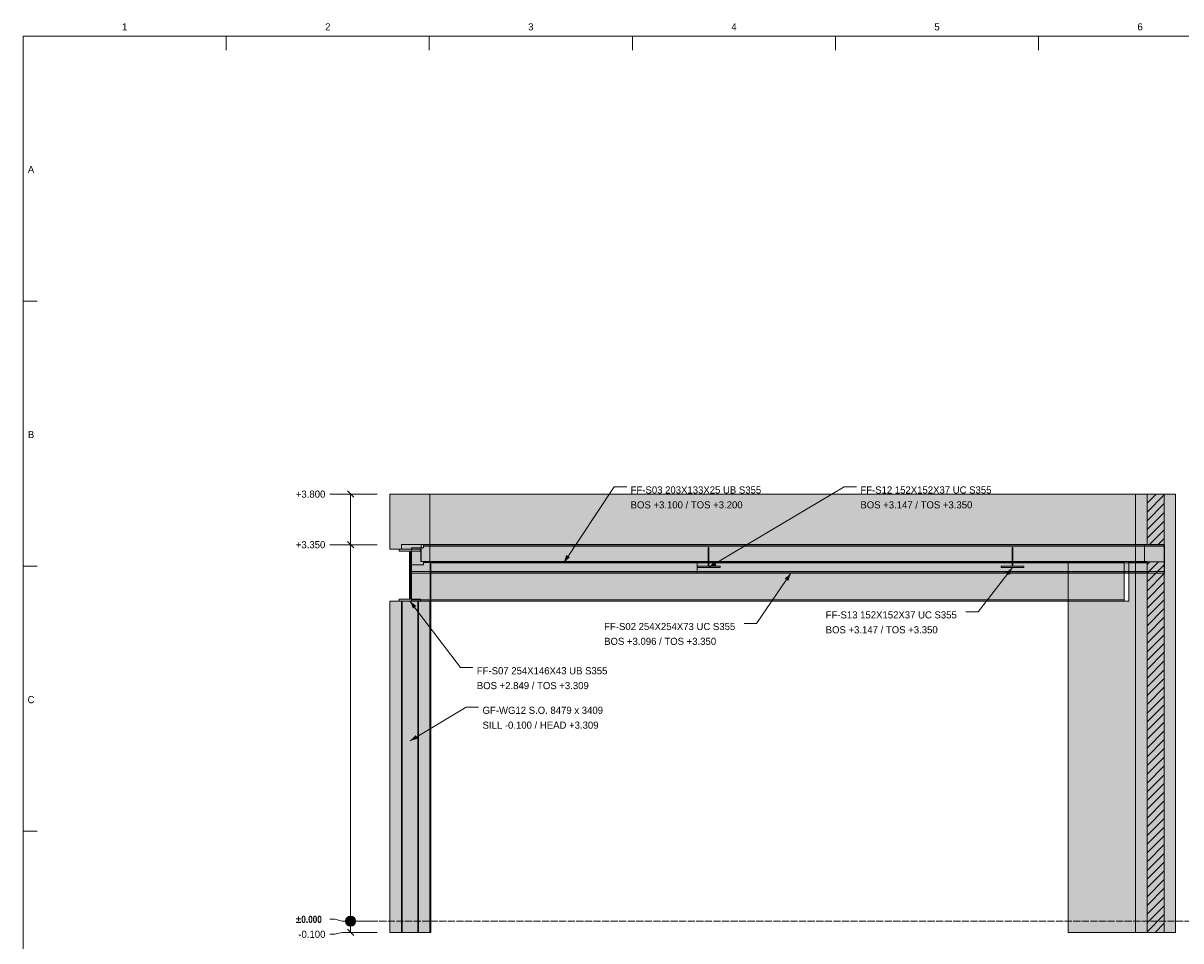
# Model space of a CAD drawing. Header units: millimetres. Extents: x 17 to 413, y 4 to 292.
# Tile 2 of 3: x 20 to 226, y 129 to 292. Entities that reach past the tile are written whole.
import ezdxf
from ezdxf.enums import TextEntityAlignment as Align

# ---------------------------------------------------------------- set-up
doc = ezdxf.new("R2010")
doc.units = ezdxf.units.MM
doc.linetypes.add('DASHED', pattern=[1.524, 1.27, -0.254])
for name, color, linetype in [('FILL-C_BDBDBF', 7, 'Continuous'), ('FILL-EPS', 7, 'Continuous'), ('FILL-INK', 7, 'Continuous'), ('FILL-STEEL', 7, 'Continuous'), ('FILL-WHITE', 7, 'Continuous'), ('LINE-CORE', 7, 'Continuous'), ('LINE-INK', 7, 'Continuous'), ('LINE-STEEL-DASH', 7, 'DASHED'), ('LINE-STEEL_GREY', 7, 'Continuous'), ('TEXT-INK', 7, 'Continuous'), ('TEXT-STEEL_GREY', 7, 'Continuous')]:
    doc.layers.add(name, color=color, linetype=linetype)
doc.styles.add('OpenSansCondensed-Bold', font='OpenSansCondensed-Bold.ttf')

msp = doc.modelspace()

# ---------------------------------------------------------------- hatches: boundary and pattern name
at = {"layer": 'FILL-C_BDBDBF', "true_color": 0xbdbdbf}
h = msp.add_hatch(color=9, dxfattribs=at)
h.dxf.hatch_style = 1
h.paths.add_polyline_path([(222.97, 198.98), (222.97, 199.51), (222.09, 199.51), (219.92, 199.51), (219.92, 208.48), (222.97, 208.48), (222.97, 130.48), (219.92, 130.48), (219.92, 196.46), (222.97, 196.46)])
at = {"layer": 'FILL-EPS', "true_color": 0xccffff}
h = msp.add_hatch(color=7, dxfattribs=at)
h.dxf.hatch_style = 1
h.paths.add_polyline_path([(85.25, 208.48), (87.73, 208.48), (92.36, 208.48), (92.36, 202.63), (92.36, 199.51), (90.59, 199.51), (87.28, 199.51), (87.28, 199.21), (87.28, 198.67), (86.56, 198.67), (85.25, 198.67), (85.25, 205.01)])
h = msp.add_hatch(color=7, dxfattribs=at)
h.dxf.hatch_style = 1
h.paths.add_polyline_path([(217.89, 206.93), (217.89, 208.48), (219.11, 208.48), (219.92, 208.48), (219.92, 199.51), (217.89, 199.51)])
h = msp.add_hatch(color=7, dxfattribs=at)
h.dxf.hatch_style = 1
h.paths.add_polyline_path([(225, 143.87), (225, 130.48), (223.78, 130.48), (222.97, 130.48), (222.97, 208.48), (225, 208.48)])
h = msp.add_hatch(color=7, dxfattribs=at)
h.dxf.hatch_style = 1
h.paths.add_polyline_path([(219.92, 130.48), (217.89, 130.48), (217.89, 141.91), (217.89, 196.46), (218.77, 196.46), (219.92, 196.46)])
at = {"layer": 'FILL-INK', "true_color": 0x1a1a1f}
h = msp.add_hatch(color=250, dxfattribs=at)
h.dxf.hatch_style = 1
h.paths.add_polyline_path([(116.16, 196.28), (116.62, 197.66), (117.25, 197.24)])
h = msp.add_hatch(color=250, dxfattribs=at)
h.dxf.hatch_style = 1
h.paths.add_polyline_path([(141.92, 195.42), (142.93, 196.46), (143.32, 195.81)])
h = msp.add_hatch(color=250, dxfattribs=at)
h.dxf.hatch_style = 1
h.paths.add_polyline_path([(156.58, 194.4), (156.1, 193.03), (155.47, 193.46)])
h = msp.add_hatch(color=250, dxfattribs=at)
h.dxf.hatch_style = 1
h.paths.add_polyline_path([(195.98, 195.42), (195.42, 194.08), (194.82, 194.55)])
h = msp.add_hatch(color=250, dxfattribs=at)
h.dxf.hatch_style = 1
h.paths.add_polyline_path([(88.8, 189.46), (89.95, 188.58), (89.35, 188.12)])
h = msp.add_hatch(color=250, dxfattribs=at)
h.dxf.hatch_style = 1
h.paths.add_polyline_path([(88.82, 164.57), (89.82, 165.62), (90.21, 164.97)])
at = {"layer": 'FILL-STEEL', "true_color": 0x0d2973}
h = msp.add_hatch(color=166, dxfattribs=at)
h.dxf.hatch_style = 1
h.paths.add_polyline_path([(86.89, 189.46), (86.89, 189.58), (86.89, 189.78), (88.05, 189.78), (88.7, 189.78), (88.7, 192.86), (88.7, 198.34), (87.54, 198.34), (86.89, 198.34), (86.89, 198.46), (86.89, 198.66), (89.34, 198.66), (90.71, 198.66), (90.71, 198.55), (90.71, 198.34), (89.55, 198.34), (88.9, 198.34), (88.9, 195.26), (88.9, 189.78), (90.06, 189.78), (90.71, 189.78), (90.71, 189.67), (90.71, 189.46), (88.27, 189.46)])
h = msp.add_hatch(color=166, dxfattribs=at)
h.dxf.hatch_style = 1
h.paths.add_polyline_path([(148.31, 199.48), (223, 199.48), (223, 199.32), (223, 199.2), (104.83, 199.2), (91.22, 199.2), (91.22, 199.23), (91.22, 199.48)])
h = msp.add_hatch(color=166, dxfattribs=at)
h.dxf.hatch_style = 1
h.paths.add_polyline_path([(139.89, 195.42), (139.89, 195.42), (139.89, 195.64), (141.81, 195.64), (141.85, 195.64), (141.85, 195.71), (141.85, 198.96), (141.99, 198.96), (141.99, 198.96), (141.99, 198.89), (141.99, 195.64), (143.92, 195.64), (143.96, 195.64), (143.96, 195.64), (143.96, 195.42), (139.97, 195.42)])
h = msp.add_hatch(color=166, dxfattribs=at)
h.dxf.hatch_style = 1
h.paths.add_polyline_path([(193.95, 195.42), (193.95, 195.42), (193.95, 195.64), (195.87, 195.64), (195.91, 195.64), (195.91, 195.71), (195.91, 198.96), (196.05, 198.96), (196.05, 198.96), (196.05, 198.89), (196.05, 195.64), (197.98, 195.64), (198.02, 195.64), (198.02, 195.64), (198.02, 195.42), (194.03, 195.42)])
h = msp.add_hatch(color=166, dxfattribs=at)
h.dxf.hatch_style = 1
h.paths.add_polyline_path([(92.44, 196.48), (95.38, 196.48), (139.88, 196.48), (139.88, 196.29), (139.88, 196.28), (139.22, 196.28), (92.44, 196.28), (92.44, 196.47)])
h = msp.add_hatch(color=166, dxfattribs=at)
h.dxf.hatch_style = 1
h.paths.add_polyline_path([(89.1, 194.69), (91, 194.69), (91.22, 194.69), (209.4, 194.69), (223, 194.69), (223, 194.66), (223, 194.4), (165.91, 194.4), (91.22, 194.4), (90.3, 194.4), (89.1, 194.4), (89.1, 194.56)])
at = {"layer": 'FILL-WHITE', "true_color": 0xffffff}
h = msp.add_hatch(color=7, dxfattribs=at)
h.dxf.hatch_style = 1
h.paths.add_polyline_path([(85.25, 208.48), (92.36, 208.48), (92.37, 208.49), (92.37, 208.48), (92.37, 208.48), (92.37, 199.51), (92.36, 199.51), (90.82, 199.51), (90.82, 196.49), (90.74, 196.49), (90.74, 198.67), (87.28, 198.67), (85.25, 198.67)])
h = msp.add_hatch(color=7, dxfattribs=at)
h.dxf.hatch_style = 1
h.paths.add_polyline_path([(92.37, 208.48), (92.37, 196.49), (90.74, 196.49), (90.74, 198.67), (85.25, 198.67), (85.25, 208.48)])
h = msp.add_hatch(color=7, dxfattribs=at)
h.dxf.hatch_style = 1
h.paths.add_polyline_path([(92.36, 208.48), (92.36, 199.51), (87.28, 199.51), (87.28, 198.67), (85.25, 198.67), (85.25, 208.48)])
h = msp.add_hatch(color=7, dxfattribs=at)
h.dxf.hatch_style = 1
h.paths.add_polyline_path([(217.88, 208.48), (217.88, 130.48), (205.86, 130.48), (205.86, 189.46), (216.68, 189.46), (216.68, 196.49), (92.51, 196.49), (92.51, 130.48), (92.51, 130.48), (92.51, 130.48), (92.37, 130.48), (92.37, 189.46), (92.39, 189.46), (92.39, 196.49), (92.37, 196.49), (92.37, 208.48)])
h = msp.add_hatch(color=7, dxfattribs=at)
h.dxf.hatch_style = 1
h.paths.add_polyline_path([(92.37, 208.48), (217.88, 208.48), (217.88, 199.51), (92.37, 199.51)])
h = msp.add_hatch(color=7, dxfattribs=at)
h.dxf.hatch_style = 1
h.paths.add_polyline_path([(217.88, 199.51), (217.88, 199.51), (217.88, 208.48), (217.89, 208.48), (217.89, 208.49), (217.89, 208.48), (225, 208.48), (225, 130.48), (217.89, 130.48), (217.89, 130.45), (217.89, 130.45), (217.89, 130.45), (217.88, 130.45), (217.88, 196.46), (217.89, 196.46), (219.45, 196.46), (219.45, 199.51), (217.89, 199.51), (217.88, 199.5)])
h = msp.add_hatch(color=7, dxfattribs=at)
h.dxf.hatch_style = 1
h.paths.add_polyline_path([(225, 208.48), (225, 130.48), (217.88, 130.48), (217.88, 208.48)])
h = msp.add_hatch(color=7, dxfattribs=at)
h.dxf.hatch_style = 1
h.paths.add_polyline_path([(225, 208.48), (225, 130.48), (217.89, 130.48), (217.89, 196.46), (222.97, 196.46), (222.97, 199.51), (217.89, 199.51), (217.89, 208.48)])
h = msp.add_hatch(color=7, dxfattribs=at)
h.dxf.hatch_style = 1
h.paths.add_polyline_path([(86.89, 189.78), (88.7, 189.78), (88.7, 198.34), (86.89, 198.34), (86.89, 198.66), (90.71, 198.66), (90.71, 198.34), (88.9, 198.34), (88.9, 189.78), (90.71, 189.78), (90.71, 189.46), (86.89, 189.46)])
h = msp.add_hatch(color=7, dxfattribs=at)
h.dxf.hatch_style = 1
h.paths.add_polyline_path([(89.1, 198.92), (91.22, 198.92), (91.22, 199.2), (223, 199.2), (223, 194.69), (91.22, 194.69), (89.1, 194.69)])
h = msp.add_hatch(color=7, dxfattribs=at)
h.dxf.hatch_style = 1
h.paths.add_polyline_path([(91.22, 198.92), (91.22, 199.2), (223, 199.2), (223, 194.69), (91.22, 194.69), (89.1, 194.69), (89.1, 198.92)])
h = msp.add_hatch(color=7, dxfattribs=at)
h.dxf.hatch_style = 1
h.paths.add_polyline_path([(90.75, 198.67), (90.75, 198.67), (90.75, 198.67), (90.71, 198.66)])
h = msp.add_hatch(color=7, dxfattribs=at)
h.dxf.hatch_style = 1
h.paths.add_polyline_path([(90.82, 196.49), (90.82, 199.51), (92.37, 199.51), (92.37, 196.49)])
h = msp.add_hatch(color=7, dxfattribs=at)
h.dxf.hatch_style = 1
h.paths.add_polyline_path([(91.22, 199.2), (91.22, 199.48), (223, 199.48), (223, 199.2), (91.22, 199.2)])
h = msp.add_hatch(color=7, dxfattribs=at)
h.dxf.hatch_style = 1
h.paths.add_polyline_path([(92.39, 196.49), (92.37, 196.49), (92.37, 199.51), (217.88, 199.51), (217.88, 199.51), (217.9, 199.51), (217.92, 199.52), (217.92, 199.52), (217.92, 199.51), (217.92, 199.51), (217.88, 199.51), (217.88, 196.46), (216.68, 196.46), (216.68, 196.49), (92.51, 196.49), (92.51, 196.46), (92.39, 196.46)])
h = msp.add_hatch(color=7, dxfattribs=at)
h.dxf.hatch_style = 1
h.paths.add_polyline_path([(139.89, 195.64), (141.85, 195.64), (141.85, 198.96), (141.99, 198.96), (141.99, 195.64), (143.96, 195.64), (143.96, 195.42), (139.89, 195.42)])
h = msp.add_hatch(color=7, dxfattribs=at)
h.dxf.hatch_style = 1
h.paths.add_polyline_path([(193.95, 195.64), (195.91, 195.64), (195.91, 198.96), (196.05, 198.96), (196.05, 195.64), (198.02, 195.64), (198.02, 195.42), (193.95, 195.42)])
h = msp.add_hatch(color=7, dxfattribs=at)
h.dxf.hatch_style = 1
h.paths.add_polyline_path([(217.89, 199.51), (219.45, 199.51), (219.45, 196.46), (217.89, 196.46)])
h = msp.add_hatch(color=7, dxfattribs=at)
h.dxf.hatch_style = 1
h.paths.add_polyline_path([(89.1, 189.65), (89.1, 195.92), (91.22, 195.92), (91.22, 196.29), (215.88, 196.29), (215.88, 189.65), (91.22, 189.65)])
h = msp.add_hatch(color=7, dxfattribs=at)
h.dxf.hatch_style = 1
h.paths.add_polyline_path([(91.22, 195.92), (91.22, 196.29), (215.88, 196.29), (215.88, 189.65), (91.22, 189.65), (89.1, 189.65), (89.1, 195.92)])
h = msp.add_hatch(color=7, dxfattribs=at)
h.dxf.hatch_style = 1
h.paths.add_polyline_path([(91.22, 196.29), (91.22, 196.48), (215.88, 196.48), (215.88, 196.29), (91.22, 196.29)])
h = msp.add_hatch(color=7, dxfattribs=at)
h.dxf.hatch_style = 1
h.paths.add_polyline_path([(215.88, 196.48), (215.88, 196.29), (91.22, 196.29), (91.22, 196.48)])
h = msp.add_hatch(color=7, dxfattribs=at)
h.dxf.hatch_style = 1
h.paths.add_polyline_path([(92.37, 130.48), (92.37, 130.48), (92.37, 189.46), (92.39, 189.46), (92.39, 196.46), (92.51, 196.46), (92.51, 196.49), (92.51, 196.46), (92.51, 130.48), (92.37, 130.48), (92.37, 130.48)])
h = msp.add_hatch(color=7, dxfattribs=at)
h.dxf.hatch_style = 1
h.paths.add_polyline_path([(92.44, 196.48), (219.92, 196.48), (219.92, 196.28), (92.44, 196.28)])
h = msp.add_hatch(color=7, dxfattribs=at)
h.dxf.hatch_style = 1
h.paths.add_polyline_path([(219.92, 196.48), (219.92, 194.48), (92.44, 194.48), (92.44, 196.48)])
h = msp.add_hatch(color=7, dxfattribs=at)
h.dxf.hatch_style = 1
h.paths.add_polyline_path([(139.88, 196.48), (139.88, 194.48), (92.44, 194.48), (92.44, 196.48)])
h = msp.add_hatch(color=7, dxfattribs=at)
h.dxf.hatch_style = 1
h.paths.add_polyline_path([(92.44, 196.28), (219.92, 196.28), (219.92, 194.48), (92.44, 194.48)])
h = msp.add_hatch(color=7, dxfattribs=at)
h.dxf.hatch_style = 1
h.paths.add_polyline_path([(92.44, 196.28), (139.88, 196.28), (139.88, 194.48), (92.44, 194.48)])
h = msp.add_hatch(color=7, dxfattribs=at)
h.dxf.hatch_style = 1
h.paths.add_polyline_path([(205.86, 196.46), (205.86, 196.46), (205.86, 196.46), (205.87, 196.46), (205.87, 189.46), (216.69, 189.46), (216.69, 196.46), (217.88, 196.46), (217.88, 130.48), (205.86, 130.48)])
h = msp.add_hatch(color=7, dxfattribs=at)
h.dxf.hatch_style = 1
h.paths.add_polyline_path([(89.1, 194.69), (91.22, 194.69), (223, 194.69), (223, 194.4), (91.22, 194.4), (89.1, 194.4)])
h = msp.add_hatch(color=7, dxfattribs=at)
h.dxf.hatch_style = 1
h.paths.add_polyline_path([(85.25, 189.46), (92.36, 189.46), (92.37, 189.5), (92.37, 189.5), (92.37, 130.48), (92.36, 130.48), (85.25, 130.48)])
h = msp.add_hatch(color=7, dxfattribs=at)
h.dxf.hatch_style = 1
h.paths.add_polyline_path([(92.37, 189.46), (92.37, 130.48), (85.25, 130.48), (85.25, 189.46)])
h = msp.add_hatch(color=7, dxfattribs=at)
h.dxf.hatch_style = 1
h.paths.add_polyline_path([(92.36, 189.46), (92.36, 130.48), (85.25, 130.48), (85.25, 189.46)])
h = msp.add_hatch(color=7, dxfattribs=at)
h.dxf.hatch_style = 1
h.paths.add_polyline_path([(85.25, 189.46), (92.36, 189.46), (92.36, 130.48), (85.25, 130.48)])
h = msp.add_hatch(color=7, dxfattribs=at)
h.dxf.hatch_style = 1
h.paths.add_polyline_path([(87.41, 189.46), (87.41, 130.48), (87.28, 130.48), (87.28, 189.46)])
h = msp.add_hatch(color=7, dxfattribs=at)
h.dxf.hatch_style = 1
h.paths.add_polyline_path([(87.28, 189.46), (87.41, 189.46), (87.41, 130.48), (87.28, 130.48)])
h = msp.add_hatch(color=7, dxfattribs=at)
h.dxf.hatch_style = 1
h.paths.add_polyline_path([(87.41, 189.46), (90.19, 189.46), (90.19, 130.48), (87.41, 130.48), (87.41, 189.46)])
h = msp.add_hatch(color=7, dxfattribs=at)
h.dxf.hatch_style = 1
h.paths.add_polyline_path([(87.41, 130.48), (87.41, 189.46), (90.19, 189.46), (90.19, 130.48), (87.41, 130.48)])
h = msp.add_hatch(color=7, dxfattribs=at)
h.dxf.hatch_style = 1
h.paths.add_polyline_path([(89.1, 189.65), (91.22, 189.65), (215.88, 189.65), (215.88, 189.46), (91.22, 189.46), (89.1, 189.46)])
h = msp.add_hatch(color=7, dxfattribs=at)
h.dxf.hatch_style = 1
h.paths.add_polyline_path([(89.1, 189.65), (215.88, 189.65), (215.88, 189.46), (91.22, 189.46), (89.1, 189.46)])
h = msp.add_hatch(color=7, dxfattribs=at)
h.dxf.hatch_style = 1
h.paths.add_polyline_path([(90.33, 189.46), (90.33, 130.48), (90.19, 130.48), (90.19, 189.46)])
h = msp.add_hatch(color=7, dxfattribs=at)
h.dxf.hatch_style = 1
h.paths.add_polyline_path([(90.19, 189.46), (90.33, 189.46), (90.33, 130.48), (90.19, 130.48)])
h = msp.add_hatch(color=7, dxfattribs=at)
h.dxf.hatch_style = 1
h.paths.add_polyline_path([(79.15, 132.48), (79.12, 132.72), (79.03, 132.93), (78.89, 133.12), (78.7, 133.26), (78.48, 133.35), (78.25, 133.38), (78.02, 133.35), (77.8, 133.26), (77.61, 133.12), (77.47, 132.93), (77.38, 132.72), (77.35, 132.48), (77.38, 132.25), (77.47, 132.03), (77.61, 131.85), (77.8, 131.7), (78.02, 131.61), (78.25, 131.58), (78.48, 131.61), (78.7, 131.7), (78.89, 131.85), (79.03, 132.03), (79.12, 132.25)])
h = msp.add_hatch(color=7, dxfattribs=at)
h.dxf.hatch_style = 1
h.paths.add_polyline_path([(205.86, 130.48), (205.86, 130.48), (205.86, 130.48)])

# ---------------------------------------------------------------- linework, layer by layer
at = {"layer": 'LINE-CORE', "lineweight": 5}
for points in [[(85.25, 208.48), (92.36, 208.48), (92.37, 208.49), (92.37, 208.48), (92.37, 208.48), (92.37, 199.51), (92.36, 199.51), (90.82, 199.51), (90.82, 196.49), (90.74, 196.49), (90.74, 198.67), (87.28, 198.67), (85.25, 198.67)], [(92.37, 208.48), (92.37, 208.48), (92.37, 196.49), (90.74, 196.49), (90.74, 198.67), (85.25, 198.67), (85.25, 208.48), (85.25, 208.48)], [(92.36, 208.48), (92.36, 199.51), (87.28, 199.51), (87.28, 198.67), (85.25, 198.67), (85.25, 208.48)], [(217.88, 208.48), (217.88, 130.48), (205.86, 130.48), (205.86, 189.46), (216.68, 189.46), (216.68, 196.49), (92.51, 196.49), (92.51, 130.48), (92.51, 130.48), (92.51, 130.48), (92.37, 130.48), (92.37, 189.46), (92.39, 189.46), (92.39, 196.49), (92.37, 196.49), (92.37, 208.48)], [(92.37, 208.48), (217.88, 208.48), (217.88, 199.51), (92.37, 199.51)], [(217.88, 199.51), (217.88, 199.51), (217.88, 208.48), (217.89, 208.48), (217.89, 208.49), (217.89, 208.48), (225, 208.48), (225, 130.48), (217.89, 130.48), (217.89, 130.45), (217.89, 130.45), (217.89, 130.45), (217.88, 130.45), (217.88, 196.46), (217.89, 196.46), (219.45, 196.46), (219.45, 199.51), (217.89, 199.51), (217.88, 199.5)], [(225, 208.48), (225, 130.48), (217.88, 130.48), (217.88, 208.48)], [(225, 208.48), (225, 130.48), (217.89, 130.48), (217.89, 196.46), (222.97, 196.46), (222.97, 199.51), (217.89, 199.51), (217.89, 208.48)], [(86.89, 189.78), (88.7, 189.78), (88.7, 198.34), (86.89, 198.34), (86.89, 198.66), (90.71, 198.66), (90.71, 198.66), (90.71, 198.66), (90.71, 198.66), (90.71, 198.34), (88.9, 198.34), (88.9, 189.78), (90.71, 189.78), (90.71, 189.46), (86.89, 189.46)], [(89.1, 198.92), (91.22, 198.92), (91.22, 199.2), (223, 199.2), (223, 194.69), (91.22, 194.69), (91.22, 194.69), (89.1, 194.69)], [(91.22, 198.92), (91.22, 199.2), (223, 199.2), (223, 194.69), (91.22, 194.69), (89.1, 194.69), (89.1, 198.92)], [(90.75, 198.67), (90.75, 198.67), (90.75, 198.67), (90.71, 198.66)], [(90.82, 196.49), (90.82, 199.51), (92.37, 199.51), (92.37, 199.51), (92.37, 196.49), (90.82, 196.49)], [(91.22, 199.2), (91.22, 199.48), (223, 199.48), (223, 199.48), (223, 199.48), (223, 199.48), (223, 199.2), (91.22, 199.2), (91.22, 199.2), (91.22, 199.2)], [(92.39, 196.49), (92.37, 196.49), (92.37, 199.51), (92.37, 199.51), (217.88, 199.51), (217.88, 199.51), (217.9, 199.51), (217.92, 199.52), (217.92, 199.52), (217.92, 199.51), (217.92, 199.51), (217.88, 199.51), (217.88, 196.46), (216.68, 196.46), (216.68, 196.49), (92.51, 196.49), (92.51, 196.46), (92.39, 196.46)], [(139.89, 195.64), (141.85, 195.64), (141.85, 198.96), (141.99, 198.96), (141.99, 198.96), (141.99, 195.64), (143.96, 195.64), (143.96, 195.42), (139.89, 195.42)], [(193.95, 195.64), (195.91, 195.64), (195.91, 198.96), (196.05, 198.96), (196.05, 198.96), (196.05, 195.64), (198.02, 195.64), (198.02, 195.42), (193.95, 195.42)], [(217.89, 199.51), (219.45, 199.51), (219.45, 196.46), (217.89, 196.46)], [(89.1, 189.65), (89.1, 195.92), (91.22, 195.92), (91.22, 196.29), (215.88, 196.29), (215.88, 189.65), (91.22, 189.65), (89.1, 189.65)], [(91.22, 195.92), (91.22, 196.29), (215.88, 196.29), (215.88, 189.65), (91.22, 189.65), (89.1, 189.65), (89.1, 195.92), (89.1, 195.92)], [(91.22, 196.29), (91.22, 196.48), (215.88, 196.48), (215.88, 196.48), (215.88, 196.48), (215.88, 196.48), (215.88, 196.29), (91.22, 196.29), (91.22, 196.29), (91.22, 196.29)], [(215.88, 196.48), (215.88, 196.29), (215.88, 196.29), (91.22, 196.29), (91.22, 196.48), (91.22, 196.48)], [(92.37, 130.48), (92.37, 130.48), (92.37, 189.46), (92.39, 189.46), (92.39, 196.46), (92.51, 196.46), (92.51, 196.49), (92.51, 196.46), (92.51, 196.46), (92.51, 130.48), (92.37, 130.48), (92.37, 130.48)], [(92.44, 196.48), (219.92, 196.48), (219.92, 196.48), (219.92, 196.28), (92.44, 196.28), (92.44, 196.28)], [(219.92, 196.48), (219.92, 194.48), (92.44, 194.48), (92.44, 196.48)], [(139.88, 196.48), (139.88, 194.48), (92.44, 194.48), (92.44, 196.48)], [(92.44, 196.28), (219.92, 196.28), (219.92, 194.48), (92.44, 194.48)], [(92.44, 196.28), (139.88, 196.28), (139.88, 196.28), (139.88, 194.48), (92.44, 194.48), (92.44, 194.48)], [(205.86, 196.46), (205.86, 196.46), (205.86, 196.46), (205.86, 196.46), (205.87, 196.46), (205.87, 189.46), (216.69, 189.46), (216.69, 196.46), (217.88, 196.46), (217.88, 130.48), (217.88, 130.48), (205.86, 130.48)], [(89.1, 194.69), (91.22, 194.69), (223, 194.69), (223, 194.69), (223, 194.69), (223, 194.69), (223, 194.4), (91.22, 194.4), (91.22, 194.4), (89.1, 194.4)], [(85.25, 189.46), (92.36, 189.46), (92.37, 189.5), (92.37, 189.5), (92.37, 130.48), (92.36, 130.48), (85.25, 130.48)], [(92.37, 189.46), (92.37, 130.48), (92.37, 130.48), (85.25, 130.48), (85.25, 189.46), (85.25, 189.46)], [(92.36, 189.46), (92.36, 130.48), (85.25, 130.48), (85.25, 189.46)], [(85.25, 189.46), (92.36, 189.46), (92.36, 130.48), (85.25, 130.48)], [(87.41, 189.46), (87.41, 130.48), (87.28, 130.48), (87.28, 189.46)], [(87.28, 189.46), (87.41, 189.46), (87.41, 130.48), (87.28, 130.48)], [(87.41, 189.46), (87.41, 189.46), (90.19, 189.46), (90.19, 130.48), (90.19, 130.48), (90.19, 130.48), (90.19, 130.48), (87.41, 130.48), (87.41, 189.46), (87.41, 189.46)], [(87.41, 130.48), (87.41, 130.48), (87.41, 189.46), (90.19, 189.46), (90.19, 189.46), (90.19, 189.46), (90.19, 189.46), (90.19, 130.48), (87.41, 130.48), (87.41, 130.48)], [(89.1, 189.65), (91.22, 189.65), (215.88, 189.65), (215.88, 189.65), (215.88, 189.65), (215.88, 189.65), (215.88, 189.46), (91.22, 189.46), (91.22, 189.46), (89.1, 189.46)], [(89.1, 189.65), (215.88, 189.65), (215.88, 189.46), (215.88, 189.46), (91.22, 189.46), (89.1, 189.46)], [(90.33, 189.46), (90.33, 130.48), (90.19, 130.48), (90.19, 189.46)], [(90.19, 189.46), (90.33, 189.46), (90.33, 130.48), (90.19, 130.48)], [(205.86, 130.48), (205.86, 130.48), (205.86, 130.48)]]:
    msp.add_lwpolyline(points, close=True, dxfattribs=at)
at = {"layer": 'LINE-INK', "lineweight": 5}
for p, q in [((56.12, 290), (56.12, 287.5)), ((92.25, 290), (92.25, 287.5)), ((128.38, 290), (128.38, 287.5)), ((164.5, 290), (164.5, 287.5)), ((200.62, 290), (200.62, 287.5)), ((20, 242.83), (22.5, 242.83)), ((75.43, 208.48), (74.55, 208.48)), ((76.75, 208.48), (75.43, 208.48)), ((82.95, 208.48), (76.75, 208.48)), ((78.82, 207.92), (77.68, 209.05)), ((78.25, 130.48), (78.25, 208.48)), ((116.16, 196.28), (125.16, 209.78)), ((125.16, 209.78), (127.36, 209.78)), ((141.92, 195.42), (166.03, 209.78)), ((166.03, 209.78), (168.23, 209.78)), ((78.82, 198.92), (77.68, 200.05)), ((75.43, 199.48), (74.55, 199.48)), ((76.75, 199.48), (75.43, 199.48)), ((82.95, 199.48), (76.75, 199.48)), ((20, 195.67), (22.5, 195.67)), ((156.58, 194.4), (150.47, 185.48)), ((195.98, 195.42), (189.87, 187.55)), ((88.8, 189.46), (97.8, 177.61)), ((189.87, 187.55), (187.67, 187.55)), ((150.47, 185.48), (148.27, 185.48)), ((97.8, 177.61), (100, 177.61)), ((88.82, 164.57), (98.82, 170.57)), ((98.82, 170.57), (101.02, 170.57)), ((20, 148.5), (22.5, 148.5)), ((75.43, 132.82), (74.55, 132.82)), ((76.75, 132.48), (75.43, 132.82)), ((82.95, 132.48), (76.75, 132.48)), ((75.43, 130.15), (74.55, 130.15)), ((76.75, 130.48), (75.43, 130.15)), ((82.95, 130.48), (76.75, 130.48)), ((78.82, 129.92), (77.68, 131.05))]:
    msp.add_line(p, q, dxfattribs=at)
for points in [[(20, 7), (413, 7), (413, 290), (20, 290)], [(85.25, 208.48), (87.73, 208.48), (92.36, 208.48), (92.36, 202.63), (92.36, 199.51), (90.59, 199.51), (87.28, 199.51), (87.28, 199.21), (87.28, 198.67), (86.56, 198.67), (85.25, 198.67), (85.25, 205.01)], [(92.36, 202.63), (92.36, 199.51), (90.59, 199.51), (87.28, 199.51), (87.28, 199.21), (87.28, 198.67), (86.56, 198.67), (85.25, 198.67), (85.25, 205.01), (85.25, 208.48), (87.73, 208.48), (92.36, 208.48)], [(217.89, 206.93), (217.89, 208.48), (219.11, 208.48), (219.92, 208.48), (219.92, 199.51), (217.89, 199.51)], [(217.89, 196.46), (218.77, 196.46), (219.92, 196.46), (222.97, 196.46), (222.97, 198.98), (222.97, 199.51), (222.09, 199.51), (219.92, 199.51), (217.89, 199.51), (217.89, 206.93), (217.89, 208.48), (219.11, 208.48), (219.92, 208.48), (222.97, 208.48), (225, 208.48), (225, 143.87), (225, 130.48), (223.78, 130.48), (222.97, 130.48), (219.92, 130.48), (217.89, 130.48), (217.89, 141.91)], [(222.97, 198.98), (222.97, 199.51), (222.09, 199.51), (219.92, 199.51), (219.92, 208.48), (222.97, 208.48), (222.97, 130.48), (219.92, 130.48), (219.92, 196.46), (222.97, 196.46)], [(225, 143.87), (225, 130.48), (223.78, 130.48), (222.97, 130.48), (222.97, 208.48), (225, 208.48)], [(86.89, 189.46), (86.89, 189.58), (86.89, 189.78), (88.05, 189.78), (88.7, 189.78), (88.7, 192.86), (88.7, 198.34), (87.54, 198.34), (86.89, 198.34), (86.89, 198.46), (86.89, 198.66), (89.34, 198.66), (90.71, 198.66), (90.71, 198.55), (90.71, 198.34), (89.55, 198.34), (88.9, 198.34), (88.9, 195.26), (88.9, 189.78), (90.06, 189.78), (90.71, 189.78), (90.71, 189.67), (90.71, 189.46), (88.27, 189.46)], [(148.31, 199.48), (223, 199.48), (223, 199.32), (223, 199.2), (104.83, 199.2), (91.22, 199.2), (91.22, 199.23), (91.22, 199.48)], [(139.89, 195.42), (139.89, 195.42), (139.89, 195.64), (141.81, 195.64), (141.85, 195.64), (141.85, 195.71), (141.85, 198.96), (141.99, 198.96), (141.99, 198.96), (141.99, 198.89), (141.99, 195.64), (143.92, 195.64), (143.96, 195.64), (143.96, 195.64), (143.96, 195.42), (139.97, 195.42)], [(193.95, 195.42), (193.95, 195.42), (193.95, 195.64), (195.87, 195.64), (195.91, 195.64), (195.91, 195.71), (195.91, 198.96), (196.05, 198.96), (196.05, 198.96), (196.05, 198.89), (196.05, 195.64), (197.98, 195.64), (198.02, 195.64), (198.02, 195.64), (198.02, 195.42), (194.03, 195.42)], [(92.44, 196.48), (95.38, 196.48), (139.88, 196.48), (139.88, 196.29), (139.88, 196.28), (139.22, 196.28), (92.44, 196.28), (92.44, 196.47)], [(219.92, 130.48), (217.89, 130.48), (217.89, 141.91), (217.89, 196.46), (218.77, 196.46), (219.92, 196.46)], [(89.1, 194.69), (91, 194.69), (91.22, 194.69), (209.4, 194.69), (223, 194.69), (223, 194.66), (223, 194.4), (165.91, 194.4), (91.22, 194.4), (90.3, 194.4), (89.1, 194.4), (89.1, 194.56)]]:
    msp.add_lwpolyline(points, close=True, dxfattribs=at)
msp.add_circle((78.25, 132.48), 0.9, dxfattribs=at)
at = {"layer": 'LINE-STEEL-DASH', "lineweight": 5}
msp.add_line((77.25, 132.48), (233, 132.48), dxfattribs=at)
at = {"layer": 'LINE-STEEL_GREY', "lineweight": 5}
for p, q in [((219.92, 206.85), (221.56, 208.48)), ((219.92, 208.41), (220, 208.48)), ((219.92, 205.3), (222.97, 208.34)), ((219.92, 203.74), (222.97, 206.79)), ((219.92, 202.18), (222.97, 205.23)), ((219.92, 200.63), (222.97, 203.68)), ((220.36, 199.51), (222.97, 202.12)), ((221.91, 199.51), (222.97, 200.57)), ((222.97, 199.01), (222.97, 199.01)), ((219.92, 194.41), (221.97, 196.46)), ((219.92, 195.96), (220.42, 196.46)), ((219.92, 192.85), (222.97, 195.9)), ((222.97, 197.45), (222.97, 197.45)), ((219.92, 191.29), (222.97, 194.34)), ((219.92, 189.74), (222.97, 192.79)), ((219.92, 188.18), (222.97, 191.23)), ((219.92, 186.63), (222.97, 189.68)), ((219.92, 185.07), (222.97, 188.12)), ((219.92, 183.52), (222.97, 186.56)), ((219.92, 181.96), (222.97, 185.01)), ((219.92, 180.41), (222.97, 183.45)), ((219.92, 178.85), (222.97, 181.9)), ((219.92, 177.29), (222.97, 180.34)), ((219.92, 175.74), (222.97, 178.79)), ((219.92, 174.18), (222.97, 177.23)), ((219.92, 172.63), (222.97, 175.67)), ((219.92, 171.07), (222.97, 174.12)), ((219.92, 169.52), (222.97, 172.56)), ((219.92, 167.96), (222.97, 171.01)), ((219.92, 166.4), (222.97, 169.45)), ((219.92, 164.85), (222.97, 167.9)), ((219.92, 163.29), (222.97, 166.34)), ((219.92, 161.74), (222.97, 164.79)), ((219.92, 160.18), (222.97, 163.23)), ((219.92, 158.63), (222.97, 161.67)), ((219.92, 157.07), (222.97, 160.12)), ((219.92, 155.51), (222.97, 158.56)), ((219.92, 153.96), (222.97, 157.01)), ((219.92, 152.4), (222.97, 155.45)), ((219.92, 150.85), (222.97, 153.9)), ((219.92, 149.29), (222.97, 152.34)), ((219.92, 147.74), (222.97, 150.78)), ((219.92, 146.18), (222.97, 149.23)), ((219.92, 144.63), (222.97, 147.67)), ((219.92, 143.07), (222.97, 146.12)), ((219.92, 141.51), (222.97, 144.56)), ((219.92, 139.96), (222.97, 143.01)), ((219.92, 138.4), (222.97, 141.45)), ((219.92, 136.85), (222.97, 139.9)), ((219.92, 135.29), (222.97, 138.34)), ((219.92, 133.74), (222.97, 136.78)), ((219.92, 132.18), (222.97, 135.23)), ((219.92, 130.62), (222.97, 133.67)), ((221.34, 130.48), (222.97, 132.12)), ((222.89, 130.48), (222.97, 130.56))]:
    msp.add_line(p, q, dxfattribs=at)

# ---------------------------------------------------------------- texts
at = {"layer": 'TEXT-INK'}
for s, p in [('+3.800', (68.51, 207.85)), ('FF-S03 203X133X25 UB S355', (128.06, 208.59)), ('FF-S12 152X152X37 UC S355', (168.93, 208.59)), ('BOS +3.100 / TOS +3.200', (128.06, 205.94)), ('BOS +3.147 / TOS +3.350', (168.93, 205.94)), ('+3.350', (68.51, 198.85)), ('FF-S13 152X152X37 UC S355', (162.76, 186.36)), ('FF-S02 254X254X73 UC S355', (123.35, 184.29)), ('BOS +3.147 / TOS +3.350', (162.76, 183.71)), ('BOS +3.096 / TOS +3.350', (123.35, 181.65)), ('FF-S07 254X146X43 UB S355', (100.7, 176.42)), ('BOS +2.849 / TOS +3.309', (100.7, 173.78)), ('GF-WG12 S.O. 8479 x 3409', (101.72, 169.38)), ('SILL -0.100 / HEAD +3.309', (101.72, 166.74)), ('-0.100', (68.95, 129.52))]:
    msp.add_text(s, height=1.27, dxfattribs=at).set_placement(p)
at = {"layer": 'TEXT-INK', "style": 'OpenSansCondensed-Bold'}
msp.add_text('±0.000', height=1.27, dxfattribs=at).set_placement((68.51, 132.18))
at = {"layer": 'TEXT-STEEL_GREY'}
for s, p in [('1', (38.06, 291)), ('2', (74.19, 291)), ('3', (110.31, 291)), ('4', (146.44, 291)), ('5', (182.56, 291)), ('6', (218.69, 291)), ('A', (21.4, 265.62)), ('B', (21.4, 218.45)), ('C', (21.4, 171.28))]:
    msp.add_text(s, height=1.27, dxfattribs=at).set_placement(p, align=Align.CENTER)

doc.saveas('drawing.dxf')
